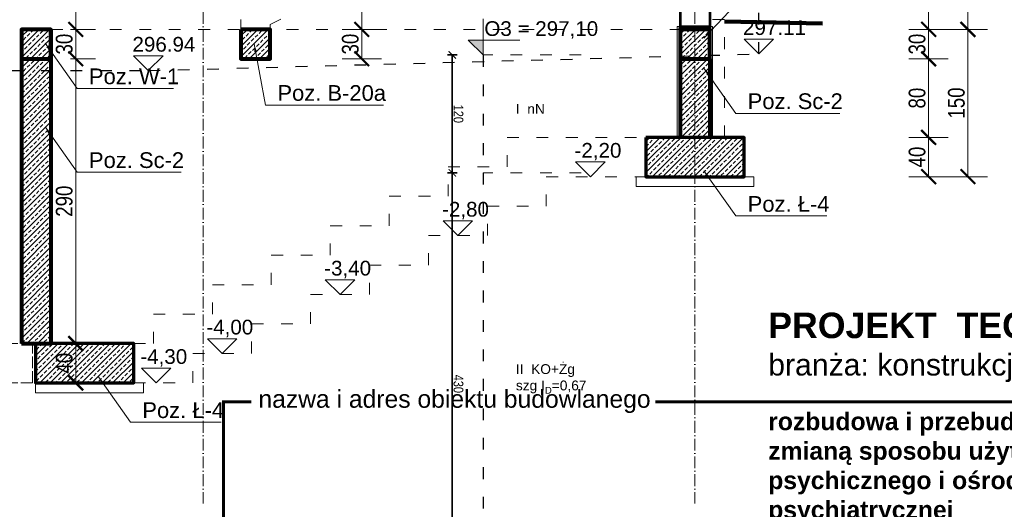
# Model space of a CAD drawing. Header units: inches. Extents: x 201967 to 338763, y -32705 to 30884.
# Tile 21 of 236: x 321421 to 322423, y -19298 to -18799. Entities that reach past the tile are written whole.
import ezdxf
from ezdxf.enums import TextEntityAlignment as Align

# ---------------------------------------------------------------- set-up
doc = ezdxf.new("R2010")
doc.units = ezdxf.units.IN
doc.header["$MEASUREMENT"] = 0
for name, pattern in [('ACAD_ISO02W100', [15, 12, -3]), ('ACAD_ISO03W100', [30, 12, -18]), ('ACAD_ISO10W100', [18, 12, -3, 0, -3])]:
    doc.linetypes.add(name, pattern=pattern)
for name, color, linetype, lineweight in [('00_mury grubo', 7, 'Continuous', 30), ('01 a KONSTRUKCJA żelbet', 94, 'Continuous', 80), ('01 a1 KONSTRUKCJA żelebet', 200, 'Continuous', 53), ('01 c KONSTRUKCJA ławy', 45, 'Continuous', 70), ('01h KONSTRUKCJA pozycje', 253, 'Continuous', 13), ('01h3 KONSTRUKCJA pozycje słupy', 252, 'Continuous', 13), ('11 OSIE ściany', 2, 'ACAD_ISO10W100', 5), ('12 PRZERYWANE 1', 73, 'ACAD_ISO03W100', 9), ('20 KRESKOWANIE ścian', 63, 'Continuous', 5), ('30 WIDOK 1 005', 5, 'Continuous', 5), ('34 WIDOK 5 030', 13, 'Continuous', 30), ('50 OPIS 1', 130, 'Continuous', 9), ('80 TABELA 1', 7, 'Continuous', 18), ('90 WYMIAR', 155, 'Continuous', 9), ('91 PRZEKROJE', 7, 'Continuous', 35), ('K_kreskowanie', 251, 'Continuous', 0)]:
    doc.layers.add(name, color=color, linetype=linetype, lineweight=lineweight)
doc.styles.add('100 arial', font='arial.ttf', dxfattribs={"width": 0.8, "height": 17})
doc.styles.add('50 technic ok', font='arial.ttf', dxfattribs={"width": 0.8, "height": 10})
doc.styles.add('Arial-Bold', font='arialbd.ttf')
doc.styles.add('arialcce', font='arial.ttf')
doc.styles.add('OPIS', font='arial.ttf')
doc.styles.add('RomanS', font='romans.shx')
doc.styles.add('WYMIAR-50 (15pkt) arial', font='arial.ttf', dxfattribs={"height": 15})
doc.dimstyles.new('100', dxfattribs={"dimscale": 10, "dimtxt": 17, "dimasz": 1.5, "dimexe": 2, "dimexo": 2, "dimgap": 0.3, "dimtad": 1, "dimdec": 1, "dimrnd": 0.5, "dimdsep": 46, "dimtxsty": '100 arial', "dimblk": 'ARCHTICK', "dimcen": 10, "dimclrd": 256, "dimclre": 256, "dimclrt": 256, "dimadec": 0, "dimazin": 0, "dimtfac": 1, "dimtdec": 1, "dimtix": 1, "dimtmove": 1, "dimatfit": 3, "dimfxl": 2, "dimfxlon": 1, "dimtolj": 1, "dimarcsym": 0})
doc.dimstyles.new('50 ok', dxfattribs={"dimscale": 5, "dimtxt": 10, "dimasz": 1.5, "dimexe": 1, "dimexo": 1, "dimgap": 0.2, "dimtad": 1, "dimdec": 1, "dimrnd": 1, "dimdsep": 46, "dimtxsty": '50 technic ok', "dimblk": 'ARCHTICK', "dimcen": 5, "dimadec": 1, "dimazin": 0, "dimtfac": 1, "dimtdec": 1, "dimtix": 1, "dimtmove": 2, "dimatfit": 3, "dimfxl": 1, "dimfxlon": 1, "dimtolj": 1, "dimarcsym": 0})
doc.dimstyles.new('DIM100txt12', dxfattribs={"dimtxt": 12, "dimasz": 1.05, "dimexe": 0, "dimexo": 8, "dimgap": 4, "dimtad": 1, "dimdec": 7, "dimrnd": 0.5, "dimdsep": 46, "dimtxsty": 'RomanS', "dimblk1": 'DIM', "dimblk2": 'DIM', "dimsah": 1, "dimcen": 0.09, "dimse1": 1, "dimse2": 1, "dimclrt": 256, "dimadec": 1, "dimazin": 0, "dimtfac": 1, "dimtdec": 7, "dimtix": 1, "dimtofl": 0, "dimtmove": 2, "dimatfit": 3, "dimfxl": 1, "dimtolj": 1, "dimtzin": 0, "dimarcsym": 0})
pattern_1 = [(45, (-3795.3814, -7571.668), (-5.303301, 5.303301), []), (45, (-3790.078, -7571.668), (-5.303301, 5.303301), [3.75, -1.875])]

# ---------------------------------------------------------------- blocks, each defined once
blk = doc.blocks.new('tabelka Jagielońska')
at = {"linetype": 'Continuous', "const_width": 3}
blk.add_lwpolyline([(-1371.7, 630.8), (-1400, 630.8), (-1400, 405.4), (0, 405.4), (0, 630.8), (-960.2, 630.8)], dxfattribs=at)
at = {"linetype": 'Continuous', "style": 'arialcce'}
blk.add_text('nazwa i adres obiektu budowlanego', height=17.98, dxfattribs=at).set_placement((-1364.4, 624.7))
at = {"attachment_point": 4, "style": 'Arial-Bold'}
for s, insert, char_height, width in [('PROJEKT  TECHNICZNY', (-845.3, 708.4), 26, 867.176), ('{\\fArial|b0|i0|c238|p34;branża: konstrukcja}', (-845.3, 665.2), 22, 867.176), ('\\pt252;{\\C0;rozbudowa i przebudowa istniejącego budynku usługowego wraz ze zmianą sposobu użytkowania z funkcji biurowej na centrum zdrowia psychicznego i ośrodek wysokospecjalistycznej całodobowej opieki psychiatrycznej\\P\\P\\ptz;}33-300 Nowy Sącz, ul. Jagiellońska 52 a\\P\\pt252;działka nr 63/3, obr. 076, jedn. ewid. Nowy Sącz', (-845.3, 518.1), 18, 846.397)]:
    blk.add_mtext(s, dxfattribs=dict(at, insert=insert, char_height=char_height, width=width))
at = {"linetype": 'Continuous', "style": 'Arial-Bold'}
blk.add_attdef('TEMAT RYSUNKU', text='', height=28, dxfattribs=at).set_placement((-845.3, 332.7), align=Align.MIDDLE_LEFT)
blk.add_attdef('SKALA', text='', height=28, dxfattribs=at).set_placement((-23.2, 332.7), align=Align.MIDDLE_RIGHT)
at = {"linetype": 'Continuous', "style": 'arialcce'}
for tag, p in [('nr rys.', (-81.2, 52.5)), ('NR', (-81.2, -29.4))]:
    blk.add_attdef(tag, text='', height=28, dxfattribs=at).set_placement(p, align=Align.MIDDLE)
blk = doc.blocks.new('*U1172')
at = {"ltscale": 0.5}
blk.add_hatch(color=256, dxfattribs=at).paths.add_polyline_path([(0, 15), (-15, 15), (0, 0)])
for p, q in [((0, 36.7), (0, 0)), ((-15, 15), (37.5, 15)), ((-15, 15), (0, 0))]:
    blk.add_line(p, q)
at = {"style": 'WYMIAR-50 (15pkt) arial', "flags": 8}
blk.add_attdef('DETAIL#', text='', height=15, dxfattribs=at).set_placement((-16.1, 14.8), align=Align.BOTTOM_LEFT)
blk = doc.blocks.new('_ARCHTICK')
at = {"color": 0, "linetype": 'ByBlock', "const_width": 0.15}
blk.add_lwpolyline([(-0.5, -0.5), (0.5, 0.5)], dxfattribs=at)
blk = doc.blocks.new('*D1176')
at = {"layer": '90 WYMIAR', "color": 0, "lineweight": -2, "ltscale": 3, "transparency": 16777216}
for p, q in [((-26.3, 0, 0), (-36.3, 0, 0)), ((-31.3, 0, 0), (-31.3, -120, 0)), ((-26.3, -120, 0), (-36.3, -120, 0))]:
    blk.add_line(p, q, dxfattribs=at)
at = {"layer": 'Defpoints', "color": 0, "ltscale": 3, "transparency": 16777216}
for p in [(0, 0), (-31.3, -120, 0), (0, -120)]:
    blk.add_point(p, dxfattribs=at)
at = {"layer": '90 WYMIAR', "color": 0, "lineweight": -2, "ltscale": 3, "transparency": 16777216, "xscale": 7.5, "yscale": 7.5, "zscale": 7.5}
for p, rotation in [((-31.3, 0, 0), 90), ((-31.3, -120, 0), 270)]:
    blk.add_blockref('_ARCHTICK', p, dxfattribs=dict(at, rotation=rotation))
at = {"layer": '90 WYMIAR', "color": 0, "ltscale": 3, "transparency": 16777216, "insert": (-25.1, -60, 0), "char_height": 10, "attachment_point": 5, "rotation": 270, "style": '50 technic ok'}
blk.add_mtext('\\A1;120', dxfattribs=at)
blk = doc.blocks.new('*D1177')
at = {"layer": '90 WYMIAR', "color": 0, "lineweight": -2, "ltscale": 3, "transparency": 16777216}
for p, q in [((-26.3, -120, 0), (-36.3, -120, 0)), ((-31.3, -120, 0), (-31.3, -550, 0)), ((-26.3, -550, 0), (-36.3, -550, 0))]:
    blk.add_line(p, q, dxfattribs=at)
at = {"layer": 'Defpoints', "color": 0, "ltscale": 3, "transparency": 16777216}
for p in [(0, -120), (-31.3, -550, 0), (0, -550, 0)]:
    blk.add_point(p, dxfattribs=at)
at = {"layer": '90 WYMIAR', "color": 0, "lineweight": -2, "ltscale": 3, "transparency": 16777216, "xscale": 7.5, "yscale": 7.5, "zscale": 7.5}
for p, rotation in [((-31.3, -120, 0), 90), ((-31.3, -550, 0), 270)]:
    blk.add_blockref('_ARCHTICK', p, dxfattribs=dict(at, rotation=rotation))
at = {"layer": '90 WYMIAR', "color": 0, "ltscale": 3, "transparency": 16777216, "insert": (-25.1, -335, 0), "char_height": 10, "attachment_point": 5, "rotation": 270, "style": '50 technic ok'}
blk.add_mtext('\\A1;430', dxfattribs=at)
blk = doc.blocks.new('*U1124')
blk.add_lwpolyline([(-15, 15), (0, 0), (15, 15), (-15, 15)])
at = {"style": 'WYMIAR-50 (15pkt) arial', "flags": 8}
blk.add_attdef('DETAIL#', text='', height=15, dxfattribs=at).set_placement((-16.1, 14.8), align=Align.BOTTOM_LEFT)
blk = doc.blocks.new('DIM')
for p, q in [((0, -13), (0, 13)), ((8, 0), (-8, 0))]:
    blk.add_line(p, q)
at = {"const_width": 1.71}
blk.add_lwpolyline([(5.71, 5.71), (-5.71, -5.71)], dxfattribs=at)
blk = doc.blocks.new('*D2531')
at = {"layer": '90 WYMIAR', "lineweight": -2, "transparency": 16777216}
for p, q in [((718.7, -529), (758.7, -529)), ((738.7, -672), (738.7, -529)), ((718.7, -672), (758.7, -672))]:
    blk.add_line(p, q, dxfattribs=at)
at = {"layer": 'Defpoints', "color": 0, "transparency": 16777216}
for p in [(500.8, -529), (738.7, -529), (500.8, -672)]:
    blk.add_point(p, dxfattribs=at)
at = {"layer": '90 WYMIAR', "lineweight": -2, "transparency": 16777216, "xscale": 15, "yscale": 15, "zscale": 15}
for p, rotation in [((738.7, -529), 90), ((738.7, -672), 270)]:
    blk.add_blockref('_ARCHTICK', p, dxfattribs=dict(at, rotation=rotation))
at = {"layer": '90 WYMIAR', "transparency": 16777216, "insert": (727, -600.5), "char_height": 17, "attachment_point": 5, "rotation": 90, "style": '100 arial'}
blk.add_mtext('\\A1;143', dxfattribs=at)
blk = doc.blocks.new('*D2537')
at = {"layer": '90 WYMIAR', "lineweight": -2, "transparency": 16777216}
for p, q in [((758.7, -672), (798.7, -672)), ((778.7, -822), (778.7, -672)), ((758.7, -822), (798.7, -822))]:
    blk.add_line(p, q, dxfattribs=at)
at = {"layer": 'Defpoints', "color": 0, "transparency": 16777216}
for p in [(515.8, -672), (778.7, -672), (550.8, -822)]:
    blk.add_point(p, dxfattribs=at)
at = {"layer": '90 WYMIAR', "lineweight": -2, "transparency": 16777216, "xscale": 15, "yscale": 15, "zscale": 15}
for p, rotation in [((778.7, -672), 90), ((778.7, -822), 270)]:
    blk.add_blockref('_ARCHTICK', p, dxfattribs=dict(at, rotation=rotation))
at = {"layer": '90 WYMIAR', "transparency": 16777216, "insert": (767, -747), "char_height": 17, "attachment_point": 5, "rotation": 90, "style": '100 arial'}
blk.add_mtext('\\A1;150', dxfattribs=at)
blk = doc.blocks.new('*D2538')
at = {"layer": '90 WYMIAR', "lineweight": -2, "transparency": 16777216}
for p, q in [((758.7, 0), (798.7, 0)), ((778.7, -672), (778.7, 0)), ((758.7, -672), (798.7, -672))]:
    blk.add_line(p, q, dxfattribs=at)
at = {"layer": 'Defpoints', "color": 0, "transparency": 16777216}
for p in [(515.8, 0), (778.7, 0), (515.8, -672)]:
    blk.add_point(p, dxfattribs=at)
at = {"layer": '90 WYMIAR', "lineweight": -2, "transparency": 16777216, "xscale": 15, "yscale": 15, "zscale": 15}
for p, rotation in [((778.7, 0), 90), ((778.7, -672), 270)]:
    blk.add_blockref('_ARCHTICK', p, dxfattribs=dict(at, rotation=rotation))
at = {"layer": '90 WYMIAR', "transparency": 16777216, "insert": (767, -336), "char_height": 17, "attachment_point": 5, "rotation": 90, "style": '100 arial'}
blk.add_mtext('\\A1;672', dxfattribs=at)
blk = doc.blocks.new('*D2550')
at = {"layer": '90 WYMIAR', "lineweight": -2, "transparency": 16777216}
for p, q in [((141.5, -341.4), (181.5, -341.4)), ((161.5, -341.4), (161.5, -672)), ((141.5, -672), (181.5, -672))]:
    blk.add_line(p, q, dxfattribs=at)
at = {"layer": 'Defpoints', "color": 0, "transparency": 16777216}
for p in [(4.4, -341.4), (68.4, -672), (161.5, -672)]:
    blk.add_point(p, dxfattribs=at)
at = {"layer": '90 WYMIAR', "lineweight": -2, "transparency": 16777216, "xscale": 15, "yscale": 15, "zscale": 15}
for p, rotation in [((161.5, -341.4), 90), ((161.5, -672), 270)]:
    blk.add_blockref('_ARCHTICK', p, dxfattribs=dict(at, rotation=rotation))
at = {"layer": '90 WYMIAR', "transparency": 16777216, "insert": (149.9, -506.7), "char_height": 17, "attachment_point": 5, "rotation": 90, "style": '100 arial'}
blk.add_mtext('\\A1;330.5', dxfattribs=at)
blk = doc.blocks.new('*D2551')
at = {"layer": '90 WYMIAR', "lineweight": -2, "transparency": 16777216}
for p, q in [((141.5, -672), (181.5, -672)), ((161.5, -672), (161.5, -702)), ((141.5, -702), (181.5, -702))]:
    blk.add_line(p, q, dxfattribs=at)
at = {"layer": 'Defpoints', "color": 0, "transparency": 16777216}
for p in [(68.4, -672), (68.4, -702), (161.5, -702)]:
    blk.add_point(p, dxfattribs=at)
at = {"layer": '90 WYMIAR', "lineweight": -2, "transparency": 16777216, "xscale": 15, "yscale": 15, "zscale": 15}
for p, rotation in [((161.5, -672), 90), ((161.5, -702), 270)]:
    blk.add_blockref('_ARCHTICK', p, dxfattribs=dict(at, rotation=rotation))
at = {"layer": '90 WYMIAR', "transparency": 16777216, "insert": (149.9, -687), "char_height": 17, "attachment_point": 5, "rotation": 90, "style": '100 arial'}
blk.add_mtext('\\A1;30', dxfattribs=at)
blk = doc.blocks.new('*D2554')
at = {"layer": '90 WYMIAR', "lineweight": -2, "transparency": 16777216}
for p, q in [((-149.7, -992), (-109.7, -992)), ((-129.7, -1032), (-129.7, -992)), ((-149.7, -1032), (-109.7, -1032))]:
    blk.add_line(p, q, dxfattribs=at)
at = {"layer": 'Defpoints', "color": 0, "transparency": 16777216}
for p in [(-170.6, -992), (-129.7, -992), (-170.6, -1032)]:
    blk.add_point(p, dxfattribs=at)
at = {"layer": '90 WYMIAR', "lineweight": -2, "transparency": 16777216, "xscale": 15, "yscale": 15, "zscale": 15}
for p, rotation in [((-129.7, -992), 90), ((-129.7, -1032), 270)]:
    blk.add_blockref('_ARCHTICK', p, dxfattribs=dict(at, rotation=rotation))
at = {"layer": '90 WYMIAR', "transparency": 16777216, "insert": (-141.4, -1012), "char_height": 17, "attachment_point": 5, "rotation": 90, "style": '100 arial'}
blk.add_mtext('\\A1;40', dxfattribs=at)
blk = doc.blocks.new('*D2555')
at = {"layer": '90 WYMIAR', "lineweight": -2, "transparency": 16777216}
for p, q in [((-135, -702), (-109.7, -702)), ((-129.7, -992), (-129.7, -702)), ((-149.7, -992), (-109.7, -992))]:
    blk.add_line(p, q, dxfattribs=at)
at = {"layer": 'Defpoints', "color": 0, "transparency": 16777216}
for p in [(-155, -702), (-129.7, -702), (-170.6, -992)]:
    blk.add_point(p, dxfattribs=at)
at = {"layer": '90 WYMIAR', "lineweight": -2, "transparency": 16777216, "xscale": 15, "yscale": 15, "zscale": 15}
for p, rotation in [((-129.7, -702), 90), ((-129.7, -992), 270)]:
    blk.add_blockref('_ARCHTICK', p, dxfattribs=dict(at, rotation=rotation))
at = {"layer": '90 WYMIAR', "transparency": 16777216, "insert": (-141.4, -847), "char_height": 17, "attachment_point": 5, "rotation": 90, "style": '100 arial'}
blk.add_mtext('\\A1;290', dxfattribs=at)
blk = doc.blocks.new('*D2556')
at = {"layer": '90 WYMIAR', "lineweight": -2, "transparency": 16777216}
for p, q in [((-135, -672), (-109.7, -672)), ((-129.7, -702), (-129.7, -672)), ((-135, -702), (-109.7, -702))]:
    blk.add_line(p, q, dxfattribs=at)
at = {"layer": 'Defpoints', "color": 0, "transparency": 16777216}
for p in [(-155, -672), (-129.7, -672), (-155, -702)]:
    blk.add_point(p, dxfattribs=at)
at = {"layer": '90 WYMIAR', "lineweight": -2, "transparency": 16777216, "xscale": 15, "yscale": 15, "zscale": 15}
for p, rotation in [((-129.7, -672), 90), ((-129.7, -702), 270)]:
    blk.add_blockref('_ARCHTICK', p, dxfattribs=dict(at, rotation=rotation))
at = {"layer": '90 WYMIAR', "transparency": 16777216, "insert": (-141.4, -687), "char_height": 17, "attachment_point": 5, "rotation": 90, "style": '100 arial'}
blk.add_mtext('\\A1;30', dxfattribs=at)
blk = doc.blocks.new('*D2557')
at = {"layer": '90 WYMIAR', "lineweight": -2, "transparency": 16777216}
for p, q in [((-135, -355.4), (-109.7, -355.4)), ((-129.7, -672), (-129.7, -355.4)), ((-135, -672), (-109.7, -672))]:
    blk.add_line(p, q, dxfattribs=at)
at = {"layer": 'Defpoints', "color": 0, "transparency": 16777216}
for p in [(-155, -355.4), (-129.7, -355.4), (-155, -672)]:
    blk.add_point(p, dxfattribs=at)
at = {"layer": '90 WYMIAR', "lineweight": -2, "transparency": 16777216, "xscale": 15, "yscale": 15, "zscale": 15}
for p, rotation in [((-129.7, -355.4), 90), ((-129.7, -672), 270)]:
    blk.add_blockref('_ARCHTICK', p, dxfattribs=dict(at, rotation=rotation))
at = {"layer": '90 WYMIAR', "transparency": 16777216, "insert": (-141.4, -513.7), "char_height": 17, "attachment_point": 5, "rotation": 90, "style": '100 arial'}
blk.add_mtext('\\A1;316.5', dxfattribs=at)
blk = doc.blocks.new('*D2567')
at = {"layer": '90 WYMIAR', "lineweight": -2, "transparency": 16777216}
for p, q in [((718.7, -782), (758.7, -782)), ((738.7, -822), (738.7, -782)), ((718.7, -822), (758.7, -822))]:
    blk.add_line(p, q, dxfattribs=at)
at = {"layer": 'Defpoints', "color": 0, "transparency": 16777216}
for p in [(550.8, -782), (738.7, -782), (550.8, -822)]:
    blk.add_point(p, dxfattribs=at)
at = {"layer": '90 WYMIAR', "lineweight": -2, "transparency": 16777216, "xscale": 15, "yscale": 15, "zscale": 15}
for p, rotation in [((738.7, -782), 90), ((738.7, -822), 270)]:
    blk.add_blockref('_ARCHTICK', p, dxfattribs=dict(at, rotation=rotation))
at = {"layer": '90 WYMIAR', "transparency": 16777216, "insert": (727, -802), "char_height": 17, "attachment_point": 5, "rotation": 90, "style": '100 arial'}
blk.add_mtext('\\A1;40', dxfattribs=at)
blk = doc.blocks.new('*D2568')
at = {"layer": '90 WYMIAR', "lineweight": -2, "transparency": 16777216}
for p, q in [((718.7, -702), (758.7, -702)), ((738.7, -782), (738.7, -702)), ((718.7, -782), (758.7, -782))]:
    blk.add_line(p, q, dxfattribs=at)
at = {"layer": 'Defpoints', "color": 0, "transparency": 16777216}
for p in [(500.8, -702), (738.7, -702), (550.8, -782)]:
    blk.add_point(p, dxfattribs=at)
at = {"layer": '90 WYMIAR', "lineweight": -2, "transparency": 16777216, "xscale": 15, "yscale": 15, "zscale": 15}
for p, rotation in [((738.7, -702), 90), ((738.7, -782), 270)]:
    blk.add_blockref('_ARCHTICK', p, dxfattribs=dict(at, rotation=rotation))
at = {"layer": '90 WYMIAR', "transparency": 16777216, "insert": (727, -742), "char_height": 17, "attachment_point": 5, "rotation": 90, "style": '100 arial'}
blk.add_mtext('\\A1;80', dxfattribs=at)
blk = doc.blocks.new('*D2569')
at = {"layer": '90 WYMIAR', "lineweight": -2, "transparency": 16777216}
for p, q in [((718.7, -672), (758.7, -672)), ((738.7, -702), (738.7, -672)), ((718.7, -702), (758.7, -702))]:
    blk.add_line(p, q, dxfattribs=at)
at = {"layer": 'Defpoints', "color": 0, "transparency": 16777216}
for p in [(500.8, -672), (738.7, -672), (500.8, -702)]:
    blk.add_point(p, dxfattribs=at)
at = {"layer": '90 WYMIAR', "lineweight": -2, "transparency": 16777216, "xscale": 15, "yscale": 15, "zscale": 15}
for p, rotation in [((738.7, -672), 90), ((738.7, -702), 270)]:
    blk.add_blockref('_ARCHTICK', p, dxfattribs=dict(at, rotation=rotation))
at = {"layer": '90 WYMIAR', "transparency": 16777216, "insert": (727, -687), "char_height": 17, "attachment_point": 5, "rotation": 90, "style": '100 arial'}
blk.add_mtext('\\A1;30', dxfattribs=at)
blk = doc.blocks.new('O3 Jagielońska NS')
at = {"layer": '30 WIDOK 1 005', "linetype": 'ACAD_ISO03W100', "transparency": 33554687}
for p, q in [((100, 0), (0, 0)), ((100, -120), (0, -120)), ((100, -550), (0, -550))]:
    blk.add_line(p, q, dxfattribs=at)
at = {"layer": '34 WIDOK 5 030', "linetype": 'ACAD_ISO03W100', "transparency": 33554687}
blk.add_line((0, 0), (0, -550), dxfattribs=at)
at = {"layer": '50 OPIS 1', "transparency": 33554687}
ref = blk.add_blockref('*U1172', (0, 0), dxfattribs=at)
ref.add_attrib('DETAIL#', '   O3 = 297,10', dxfattribs={"layer": '0', "height": 15, "style": 'WYMIAR-50 (15pkt) arial'}).set_placement((-16.14, 14.82), align=Align.BOTTOM_LEFT)
at = {"layer": '01h KONSTRUKCJA pozycje', "transparency": 33554687, "char_height": 10, "attachment_point": 4, "style": 'OPIS'}
for s, insert in [('\\A1;I  nN', (33.43, -55, 0)), ('\\A1;II  KO+Żg\\Pszg I{\\H0.7x;\\S^ D;}=0,67', (33.43, -330, 0))]:
    blk.add_mtext(s, dxfattribs=dict(at, insert=insert))
at = {"layer": '90 WYMIAR', "ltscale": 3, "transparency": 33554687}
for base, p1, p2, picture, middle in [((-31.25, -120, 0), (0, 0), (0, -120), '*D1176', (-25.15, -60, 0)), ((-31.25, -550, 0), (0, -120), (0, -550, 0), '*D1177', (-25.14, -335, 0))]:
    dim = blk.add_linear_dim(base=base, p1=p1, p2=p2, angle=90, dimstyle='50 ok', dxfattribs=at)
    dim.commit()
    dim.dimension.update_dxf_attribs({"geometry": picture, "text_midpoint": middle})
blk = doc.blocks.new('1 przekrój B Jagielońska')
at = {"layer": '20 KRESKOWANIE ścian'}
h = blk.add_hatch(dxfattribs=at)
h.set_pattern_fill('ANSI33', color=256, scale=30, angle=-90)
h.set_pattern_definition(pattern_1)
h.paths.add_polyline_path([(-154.96, -672), (-184.96, -672), (-184.96, -702), (-154.96, -702)])
h.paths.add_polyline_path([(-154.96, -702), (-184.96, -702), (-184.96, -992), (-154.96, -992)])
h = blk.add_hatch(dxfattribs=at)
h.set_pattern_fill('ANSI33', color=256, scale=30, angle=-90)
h.set_pattern_definition(pattern_1)
h.paths.add_polyline_path([(68.4, -672), (38.4, -672), (38.4, -702), (68.4, -702)])
h = blk.add_hatch(dxfattribs=at)
h.set_pattern_fill('ANSI33', color=256, scale=30, angle=-90)
h.set_pattern_definition(pattern_1)
h.paths.add_polyline_path([(515.79, -672), (485.79, -672), (485.79, -702), (515.79, -702)])
h.paths.add_polyline_path([(515.79, -702), (485.79, -702), (485.79, -782), (515.79, -782)])
h.paths.add_polyline_path([(550.79, -782), (450.79, -782), (450.79, -822), (550.79, -822)])
h = blk.add_hatch(dxfattribs=at)
h.set_pattern_fill('ANSI33', color=256, scale=30, angle=-90)
h.set_pattern_definition(pattern_1)
h.paths.add_polyline_path([(-70.6, -992), (-170.6, -992), (-170.6, -1032), (-70.6, -1032)])
at = {"layer": '00_mury grubo', "lineweight": 100}
blk.add_line((530.79, -664), (630.79, -666), dxfattribs=at)
at = {"layer": '01 a KONSTRUKCJA żelbet'}
for p, q in [((-184.96, -672), (-184.96, -992)), ((-154.96, -672), (-154.96, -992)), ((485.79, -702), (485.79, -782)), ((515.79, -702), (515.79, -782)), ((-184.96, -992), (-154.96, -992))]:
    blk.add_line(p, q, dxfattribs=at)
for points in [[(-184.96, -702), (-154.96, -702), (-154.96, -672), (-184.96, -672)], [(38.4, -672), (38.4, -702), (68.4, -702), (68.4, -672)], [(485.79, -702), (515.79, -702), (515.79, -672), (485.79, -672)]]:
    blk.add_lwpolyline(points, close=True, dxfattribs=at)
at = {"layer": '01 a1 KONSTRUKCJA żelebet'}
for p, q in [((515.79, -30), (515.79, -669)), ((485.79, -529), (485.79, -669)), ((485.79, -669), (515.79, -669))]:
    blk.add_line(p, q, dxfattribs=at)
at = {"layer": '01 c KONSTRUKCJA ławy'}
for points in [[(450.79, -782), (450.79, -822), (550.79, -822), (550.79, -782)], [(-170.6, -992), (-170.6, -1032), (-70.6, -1032), (-70.6, -992)]]:
    blk.add_lwpolyline(points, close=True, dxfattribs=at)
at = {"layer": '11 OSIE ściany'}
for p, q in [((0, 160), (0, -1155)), ((500.79, 160), (500.79, -1155))]:
    blk.add_line(p, q, dxfattribs=at)
at = {"layer": '12 PRZERYWANE 1'}
for points in [[(-70.6, -992), (-50.6, -992), (-50.6, -962), (9.4, -962), (9.4, -932), (69.4, -932), (69.4, -902), (129.4, -902), (129.4, -872), (189.4, -872), (189.4, -842), (249.4, -842), (249.4, -812), (309.4, -812), (309.4, -782), (550.79, -782)], [(-70.6, -1032), (-10.6, -1032), (-10.6, -1002), (49.4, -1002), (49.4, -972), (109.4, -972), (109.4, -942), (169.4, -942), (169.4, -912), (229.4, -912), (229.4, -882), (289.4, -882), (289.4, -852), (349.4, -852), (349.4, -822), (550.79, -822)]]:
    blk.add_lwpolyline(points, dxfattribs=at)
at = {"layer": '30 WIDOK 1 005', "linetype": 'ACAD_ISO03W100'}
for p, q in [((68.4, -666.89), (368.18, -517)), ((38.4, -662), (38.4, -672)), ((68.4, -666.89), (68.4, -672)), ((-154.96, -672), (485.79, -672))]:
    blk.add_line(p, q, dxfattribs=at)
at = {"layer": '30 WIDOK 1 005'}
blk.add_lwpolyline([(518.79, -782), (518.79, -669), (482.79, -669), (482.79, -782)], dxfattribs=at)
at = {"layer": '30 WIDOK 1 005', "linetype": 'ACAD_ISO03W100'}
blk.add_lwpolyline([(515.79, -782), (530.79, -782), (530.79, -662), (515.79, -662)], close=True, dxfattribs=at)
at = {"layer": '30 WIDOK 1 005'}
for points in [[(440.79, -822), (440.79, -832), (560.79, -832), (560.79, -822)], [(-170.6, -1032), (-170.6, -1042), (-60.6, -1042), (-60.6, -1032)]]:
    blk.add_lwpolyline(points, close=True, dxfattribs=at)
at = {"layer": '34 WIDOK 5 030', "linetype": 'ACAD_ISO03W100'}
for points in [[(-195, -714), (-55.82, -714), (565.86, -697), (565.86, -559.71), (625.9, -559.71), (625.9, -599), (1413.7, -687)], [(517.29, -782), (517.29, -670.5), (484.29, -670.5), (484.29, -782)]]:
    blk.add_lwpolyline(points, dxfattribs=at)
at = {"layer": 'K_kreskowanie', "linetype": 'ACAD_ISO02W100'}
for p, q in [((-173.6, -992), (-247.6, -992)), ((-173.6, -1032), (-173.6, -992)), ((-173.6, -1032), (-247.6, -1032))]:
    blk.add_line(p, q, dxfattribs=at)
at = {"layer": '50 OPIS 1'}
ref = blk.add_blockref('*U1124', (565.86, -697), dxfattribs=at)
ref.add_attrib('DETAIL#', '297.11', dxfattribs={"layer": '0', "height": 15, "style": 'WYMIAR-50 (15pkt) arial'}).set_placement((549.72, -682.18), align=Align.BOTTOM_LEFT)
ref = blk.add_blockref('*U1124', (-55.82, -714), dxfattribs=at)
ref.add_attrib('DETAIL#', '296.94', dxfattribs={"layer": '0', "height": 15, "style": 'WYMIAR-50 (15pkt) arial'}).set_placement((-71.96, -699.18), align=Align.BOTTOM_LEFT)
ref = blk.add_blockref('*U1124', (394.29, -822), dxfattribs=at)
ref.add_attrib('DETAIL#', '-2,20', dxfattribs={"layer": '0', "height": 15, "style": 'WYMIAR-50 (15pkt) arial'}).set_placement((378.15, -807.18), align=Align.BOTTOM_LEFT)
ref = blk.add_blockref('*U1124', (259.4, -882), dxfattribs=at)
ref.add_attrib('DETAIL#', '-2,80', dxfattribs={"layer": '0', "height": 15, "style": 'WYMIAR-50 (15pkt) arial'}).set_placement((243.26, -867.18), align=Align.BOTTOM_LEFT)
ref = blk.add_blockref('*U1124', (139.4, -942), dxfattribs=at)
ref.add_attrib('DETAIL#', '-3,40', dxfattribs={"layer": '0', "height": 15, "style": 'WYMIAR-50 (15pkt) arial'}).set_placement((123.26, -927.18), align=Align.BOTTOM_LEFT)
ref = blk.add_blockref('*U1124', (19.4, -1002), dxfattribs=at)
ref.add_attrib('DETAIL#', '-4,00', dxfattribs={"layer": '0', "height": 15, "style": 'WYMIAR-50 (15pkt) arial'}).set_placement((3.26, -987.18), align=Align.BOTTOM_LEFT)
ref = blk.add_blockref('*U1124', (-47.83, -1032), dxfattribs=at)
ref.add_attrib('DETAIL#', '-4,30', dxfattribs={"layer": '0', "height": 15, "style": 'WYMIAR-50 (15pkt) arial'}).set_placement((-63.96, -1017.18), align=Align.BOTTOM_LEFT)
at = {"layer": '91 PRZEKROJE'}
blk.add_blockref('O3 Jagielońska NS', (285, -698, 0), dxfattribs=at)
at = {"layer": '01h3 KONSTRUKCJA pozycje słupy', "char_height": 16, "attachment_point": 4, "style": 'OPIS'}
for s, insert in [('Poz. W-1', (-116.27, -719.93)), ('Poz. B-20a', (75.63, -736.87)), ('Poz. Sc-2', (554.47, -745.24)), ('Poz. Sc-2', (-116.27, -805.27)), ('Poz. Ł-4', (554.47, -849.91)), ('Poz. Ł-4', (-61.92, -1059.91))]:
    blk.add_mtext(s, dxfattribs=dict(at, insert=insert))
at = {"layer": '90 WYMIAR'}
for base, p1, p2, picture, middle in [((778.69, 0), (515.79, -672), (515.79, 0), '*D2538', (767.01, -336)), ((161.55, -672), (4.4, -341.4), (68.4, -672), '*D2550', (149.86, -506.7)), ((-129.73, -355.4), (-154.96, -672), (-154.96, -355.4), '*D2557', (-141.41, -513.7)), ((738.69, -529), (500.79, -672), (500.79, -529), '*D2531', (727, -600.5)), ((-129.73, -672), (-154.96, -702), (-154.96, -672), '*D2556', (-141.41, -687)), ((161.55, -702), (68.4, -672), (68.4, -702), '*D2551', (149.86, -687)), ((738.69, -672), (500.79, -702), (500.79, -672), '*D2569', (727, -687)), ((778.69, -672), (550.79, -822), (515.79, -672), '*D2537', (767.01, -747)), ((-129.73, -702), (-170.6, -992), (-154.96, -702), '*D2555', (-141.41, -847)), ((738.69, -702), (550.79, -782), (500.79, -702), '*D2568', (727.01, -742)), ((738.69, -782), (550.79, -822), (550.79, -782), '*D2567', (727.01, -802)), ((-129.73, -992), (-170.6, -1032), (-170.6, -992), '*D2554', (-141.41, -1012))]:
    dim = blk.add_linear_dim(base=base, p1=p1, p2=p2, angle=90, dimstyle='100', dxfattribs=at)
    dim.commit()
    dim.dimension.update_dxf_attribs({"geometry": picture, "text_midpoint": middle})
at = {"layer": '01h3 KONSTRUKCJA pozycje słupy', "annotation_type": 0, "has_hookline": 1, "hookline_direction": 0}
for points, text_width in [([(509.83, -680.99), (542.47, -646.7), (550.47, -646.7)], 86.08), ([(-160.91, -686.03), (-128.27, -732.1), (-120.27, -732.1)], 86.08), ([(51.93, -686.87), (63.63, -749.04), (71.63, -749.04)], 107.91), ([(509.83, -711.33), (542.47, -757.51), (550.47, -757.51)], 93.99), ([(-160.91, -771.36), (-128.27, -817.54), (-120.27, -817.54)], 93.99), ([(509.83, -816), (542.47, -862.04), (550.47, -862.04)], 80.44), ([(-106.55, -1026), (-73.92, -1072.04), (-65.92, -1072.04)], 80.44)]:
    blk.add_leader(points, dimstyle='DIM100txt12', override={"dimasz": 8, "dimgap": 4, "dimtad": 1}, dxfattribs=dict(at, text_width=text_width))

msp = doc.modelspace()

# ---------------------------------------------------------------- block references
at = {"layer": '30 WIDOK 1 005'}
msp.add_blockref('1 przekrój B Jagielońska', (321607.3, -18137.23), dxfattribs=at)
at = {"layer": '80 TABELA 1', "linetype": 'Continuous'}
msp.add_blockref('tabelka Jagielońska', (323027.98, -19819.26), dxfattribs=at)

doc.saveas('drawing.dxf')
